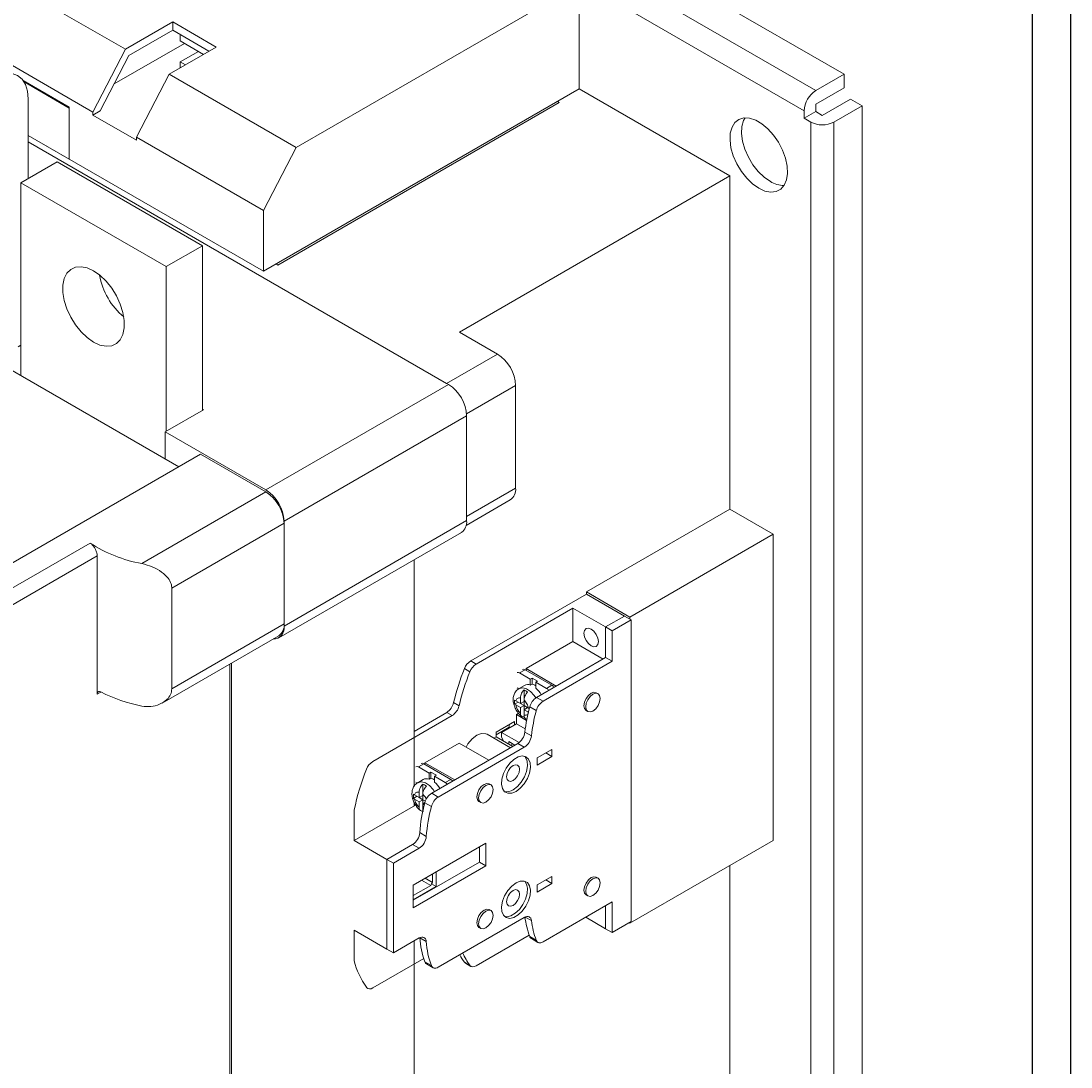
# Model space of a CAD drawing. Header units: millimetres. Extents: x 0 to 1189, y 0 to 841.
# Tile 7 of 10: x 984 to 1189, y 157 to 361. Entities that reach past the tile are written whole.
import ezdxf

# ---------------------------------------------------------------- set-up
doc = ezdxf.new("R2010")
doc.units = ezdxf.units.MM
doc.layers.add('FORMATO', color=7, linetype='Continuous')
doc.styles.add('SLDTEXTSTYLE1', font='TXT', dxfattribs={"width": 0.605})
doc.styles.add('SLDTEXTSTYLE2', font='TXT', dxfattribs={"width": 0.569583})

# ---------------------------------------------------------------- blocks, each defined once
blk = doc.blocks.new('SW_NOTE_0')
at = {"color": 0, "linetype": 'Continuous', "lineweight": 0, "attachment_point": 1, "rotation": 90}
for s, insert, char_height, style in [('Sujeito a alteração sem aviso prévio. As informações contidas são valores de referência.                                                           Los valores demostrados pueden ser cambiados sin aviso previo. La información és de referencia solamente.', (-1.71, 0), 1.32292, 'SLDTEXTSTYLE2'), ('The values shown are subject to change without prior notice. The information is for reference only.', (0.06, 0), 1.3229, 'SLDTEXTSTYLE1')]:
    blk.add_mtext(s, dxfattribs=dict(at, insert=insert, char_height=char_height, style=style))

msp = doc.modelspace()

# ---------------------------------------------------------------- linework, layer by layer
at = {"color": 7, "linetype": 'Continuous', "lineweight": 15}
for p, q in [((1144.78, 350.28), (950.33, 462.54)), ((1139.27, 347.1), (944.81, 459.35)), ((1137, 343.18), (942.55, 455.43)), ((964.47, 378.45), (1004.78, 355.18)), ((1038.01, 335.99), (1093.16, 367.83)), ((1093.16, 367.83), (1093.16, 347.42)), ((998.41, 342.93), (958.11, 366.2)), ((1004.78, 355.18), (1013.97, 360.49)), ((1013.97, 360.49), (1022.45, 355.59)), ((1013.97, 360.49), (1013.97, 358.85)), ((1013.97, 358.85), (1005.43, 353.92)), ((1013.97, 358.85), (1021.04, 354.77)), ((1002.55, 348.39), (1016.26, 356.3)), ((1015.45, 356.77), (1015.45, 358)), ((1019.98, 354.16), (1015.45, 356.77)), ((998.41, 342.93), (1004.78, 355.18)), ((1022.45, 355.59), (1013.26, 350.28)), ((1015.45, 352.69), (1018.99, 354.73)), ((1005.43, 353.92), (999.83, 343.14)), ((1015.45, 352.69), (1016.44, 352.12)), ((1015.45, 351.55), (1015.45, 352.69)), ((1006.9, 338.03), (1013.26, 350.28)), ((1013.26, 350.28), (1038.01, 335.99)), ((1139.27, 347.1), (1144.78, 350.28)), ((1144.78, 350.28), (1144.78, 347.67)), ((984.86, 349.04), (993.82, 343.87)), ((985.03, 348.78), (993.82, 343.71)), ((1093.16, 347.42), (1031.65, 311.91)), ((1122.51, 330.48), (1093.16, 347.42)), ((1144.78, 347.67), (1139.27, 344.48)), ((985.82, 329.95), (985.82, 345.48)), ((993.82, 343.87), (993.82, 333.75)), ((1089.27, 344.77), (1034.47, 313.13)), ((1088.92, 344.97), (1089.27, 344.77)), ((1139.27, 344.48), (1139.27, 343.01)), ((1140.54, 342.28), (1146.06, 345.46)), ((1148.32, 344.16), (1142.8, 340.97)), ((1146.06, 345.46), (1148.32, 344.16)), ((1148.32, 117.98), (1148.32, 344.16)), ((999.83, 343.14), (998.41, 342.33)), ((998.41, 342.33), (998.41, 342.93)), ((1006.9, 337.43), (998.41, 342.33)), ((1137, 341.71), (1137, 343.18)), ((1139.27, 343.01), (1137, 341.71)), ((1138.28, 340.97), (1137, 341.71)), ((1139.27, 343.01), (1140.54, 342.28)), ((1138.28, 114.79), (1138.28, 340.97)), ((1142.8, 114.79), (1142.8, 340.97)), ((1031.65, 311.91), (985.82, 338.36)), ((993.82, 333.75), (985.82, 338.36)), ((1031.65, 323.75), (1006.9, 338.03)), ((1006.9, 338.03), (1006.9, 337.43)), ((1067.71, 289.86), (985.82, 337.13)), ((1067.35, 290.07), (985.82, 337.13)), ((1031.65, 323.75), (1038.01, 335.99)), ((984.41, 329.14), (991.48, 333.22)), ((1019.77, 316.89), (991.48, 333.22)), ((1069.83, 300.07), (1122.51, 330.48)), ((1122.51, 265.56), (1122.51, 330.48)), ((984.41, 329.14), (1012.7, 312.81)), ((984.41, 291.59), (984.41, 329.14)), ((1031.65, 311.91), (1031.65, 323.75)), ((1012.7, 312.81), (1019.77, 316.89)), ((1019.77, 284.84), (1019.77, 316.89)), ((1034.47, 313.13), (1034.12, 313.34)), ((1012.7, 312.81), (1012.7, 280.76)), ((1077.25, 295.78), (1069.83, 300.07)), ((983.88, 297.19), (984.41, 297.5)), ((1067.35, 290.07), (1077.25, 295.78)), ((1015.17, 273.83), (980.52, 293.83)), ((1032.14, 269.33), (1067.71, 289.86)), ((1080.79, 269.65), (1080.79, 289.66)), ((1019.94, 284.94), (1012.52, 280.66)), ((1019.77, 285.05), (1019.94, 284.94)), ((1035.68, 263.21), (1071.24, 283.74)), ((1071.24, 263.33), (1071.24, 283.74)), ((1012.52, 280.66), (1012.52, 275.36)), ((1012.52, 280.66), (1032.14, 269.33)), ((1019.41, 276.28), (962.14, 243.22)), ((1032.14, 268.93), (1019.41, 276.28)), ((1007.95, 254.97), (1032.14, 268.93)), ((1071.14, 262.39), (1079.75, 267.36)), ((1094.58, 249.44), (1122.51, 265.56)), ((1130.99, 260.67), (1122.51, 265.56)), ((1013.8, 250.18), (1035.68, 262.81)), ((1035.68, 242.79), (1071.24, 263.33)), ((1035.68, 263.21), (1035.68, 242.79)), ((1035.68, 243.21), (1035.68, 262.81)), ((1034.64, 240.5), (1070.21, 261.04)), ((1103.06, 244.54), (1130.99, 260.67)), ((1130.99, 201.06), (1130.99, 260.67)), ((966.38, 240.77), (997.91, 258.97)), ((999.26, 256.48), (967.79, 238.32)), ((999.26, 229.54), (999.26, 256.48)), ((1060.99, 211.57), (1060.99, 255.72)), ((1013.8, 250.18), (1013.8, 230.58)), ((1094.58, 249.03), (1072.03, 236.02)), ((1094.58, 249.03), (1094.58, 249.44)), ((1094.58, 249.44), (1103.06, 244.54)), ((1102, 244.75), (1094.58, 249.03)), ((1073.09, 235.4), (1091.96, 246.3)), ((1091.96, 239.76), (1091.96, 246.3)), ((1091.96, 246.3), (1098.33, 242.62)), ((1098.33, 242.62), (1102, 244.75)), ((1099.6, 241.89), (1103.28, 244.01)), ((1102, 244.75), (1103.28, 244.01)), ((1103.06, 244.54), (1103.06, 244.13)), ((1103.28, 244.01), (1103.28, 185.22)), ((1013.8, 230.58), (1035.68, 243.21)), ((1099.6, 241.89), (1098.33, 242.62)), ((1098.33, 236.66), (1098.33, 242.62)), ((1099.6, 235.93), (1099.6, 241.89)), ((1011.93, 227.81), (1034.64, 240.92)), ((1082.84, 234.5), (1091.96, 239.76)), ((1091.96, 239.76), (1097.83, 236.38)), ((1025.07, 112.95), (1025.07, 235.4)), ((1025.42, 235.6), (1025.42, 113.98)), ((1073.09, 235.4), (1072.03, 236.02)), ((1084.86, 228.89), (1098.33, 236.66)), ((1086.13, 228.15), (1099.6, 235.93)), ((1099.6, 235.93), (1098.33, 236.66)), ((1071.88, 233.9), (1070.82, 234.52)), ((1082.63, 234.3), (1081.57, 233.68)), ((1081.57, 233.68), (1083.65, 232.48)), ((1087.86, 231.27), (1082.63, 234.3)), ((1082.84, 234.17), (1082.84, 234.5)), ((1082.84, 234.5), (1088.71, 231.11)), ((1082.51, 231.24), (1081.45, 230.62)), ((1083.65, 232.48), (1084.01, 232.68)), ((1083.65, 231.31), (1083.65, 232.48)), ((1084.01, 231.51), (1083.65, 231.31)), ((1084.01, 232.68), (1085.07, 232.07)), ((1084.01, 232.68), (1084.01, 231.51)), ((1085.07, 232.07), (1084.71, 231.87)), ((1084.71, 231.87), (1084.71, 230.69)), ((1084.71, 231.87), (1086.8, 230.66)), ((1086.8, 230.66), (1087.86, 231.27)), ((1081.07, 230.74), (1081.39, 230.56)), ((1082.42, 230.36), (1082.42, 228.36)), ((1096.85, 229.62), (1096.5, 229.82)), ((1068.7, 227.88), (1069.77, 227.27)), ((1080.6, 228.39), (1080.8, 228.25)), ((1080.6, 227.57), (1080.6, 228.39)), ((1081.28, 227.97), (1080.6, 227.57)), ((1080.8, 227.43), (1080.6, 227.57)), ((1080.8, 228.25), (1081.71, 227.72)), ((1081.71, 226.91), (1080.8, 227.43)), ((1081.71, 227.72), (1081.71, 228.77)), ((1082.42, 228.13), (1081.71, 227.72)), ((1081.71, 227.72), (1082.42, 227.31)), ((1081.71, 226.91), (1082.42, 227.31)), ((1082.42, 228.36), (1082.42, 227.31)), ((1082.42, 227.31), (1082.42, 226.5)), ((1082.42, 227.31), (1083.32, 226.79)), ((1086.13, 228.15), (1084.86, 228.89)), ((1052.94, 216.42), (1068.42, 225.36)), ((1067.36, 225.97), (1060.99, 222.29)), ((1068.42, 225.36), (1067.36, 225.97)), ((1081.37, 225.81), (1080.93, 225.56)), ((1080.93, 223.76), (1080.93, 225.56)), ((1082.93, 224.4), (1080.93, 225.56)), ((1081.71, 225.86), (1081.71, 226.91)), ((1083.12, 226.91), (1082.42, 226.5)), ((1083.27, 226.01), (1082.42, 226.5)), ((1082.42, 226.5), (1082.42, 225.45)), ((1082.42, 225.45), (1082.42, 225.09)), ((1083.32, 226.79), (1083.44, 226.72)), ((1083.53, 227.05), (1084.8, 226.32)), ((1094.5, 226.36), (1094.85, 226.15)), ((1076.97, 222.13), (1080.58, 224.21)), ((1079.52, 223.11), (1076.97, 221.64)), ((1078.03, 222.09), (1080.93, 223.76)), ((1079.52, 223.6), (1079.52, 223.11)), ((1079.52, 223.11), (1079.66, 223.03)), ((1080.58, 224.21), (1080.58, 223.56)), ((1082.67, 222.76), (1080.93, 223.76)), ((1079.77, 219.09), (1075.22, 221.72)), ((1076.52, 220.97), (1076.97, 221.23)), ((1076.97, 221.23), (1076.97, 222.13)), ((1080.22, 219.35), (1076.97, 221.23)), ((1078.03, 222.09), (1078.03, 221.19)), ((1081.47, 220.1), (1078.03, 222.09)), ((1078.03, 221.19), (1078.4, 220.4)), ((1082.6, 222.15), (1083.88, 221.41)), ((1063.11, 216.17), (1069.76, 220.01)), ((1064.43, 210.24), (1081.2, 219.92)), ((1065.7, 209.5), (1082.47, 219.18)), ((1069.76, 220.01), (1075.56, 216.66)), ((1079.45, 219.8), (1079.45, 220.29)), ((1080.65, 219.6), (1079.45, 220.29)), ((1080.22, 219.84), (1079.8, 219.6)), ((1082.47, 219.18), (1081.2, 219.92)), ((1087.86, 218.78), (1084.96, 217.11)), ((1084.96, 215.72), (1087.86, 217.39)), ((1084.96, 217.11), (1084.96, 215.72)), ((1087.86, 217.39), (1086.66, 218.09)), ((1087.86, 217.39), (1087.86, 218.78)), ((1062.9, 215.97), (1061.84, 215.35)), ((1061.84, 215.35), (1063.92, 214.15)), ((1068.13, 212.94), (1062.9, 215.97)), ((1063.11, 215.84), (1063.11, 216.17)), ((1063.11, 216.17), (1068.91, 212.82)), ((1062.78, 212.91), (1061.72, 212.29)), ((1063.92, 214.15), (1064.28, 214.35)), ((1063.92, 212.98), (1063.92, 214.15)), ((1064.28, 213.18), (1063.92, 212.98)), ((1064.28, 214.35), (1065.34, 213.74)), ((1064.28, 214.35), (1064.28, 213.18)), ((1065.34, 213.74), (1064.99, 213.54)), ((1064.99, 213.54), (1064.99, 212.37)), ((1064.99, 213.54), (1067.07, 212.33)), ((1067.07, 212.33), (1068.13, 212.94)), ((1061.34, 212.41), (1061.66, 212.23)), ((1062.69, 212.03), (1062.69, 210.03)), ((1075.99, 211.86), (1075.64, 212.06)), ((1060.87, 210.06), (1061.07, 209.92)), ((1060.87, 209.24), (1060.87, 210.06)), ((1061.56, 209.64), (1060.87, 209.24)), ((1061.07, 209.1), (1060.87, 209.24)), ((1061.07, 209.92), (1061.98, 209.39)), ((1061.98, 208.58), (1061.07, 209.1)), ((1061.98, 209.39), (1061.98, 210.44)), ((1062.69, 209.8), (1061.98, 209.39)), ((1061.98, 209.39), (1062.69, 208.98)), ((1061.98, 208.58), (1062.69, 208.98)), ((1062.69, 210.03), (1062.69, 208.98)), ((1062.69, 208.98), (1062.69, 208.17)), ((1062.69, 208.98), (1063.2, 208.69)), ((1065.7, 209.5), (1064.43, 210.24)), ((1049.32, 201.02), (1061.3, 207.94)), ((1049.32, 201.02), (1049.32, 206.98)), ((1060.99, 207.76), (1060.99, 208.5)), ((1061.35, 207.97), (1061.46, 208.03)), ((1061.98, 207.53), (1061.98, 208.58)), ((1063.1, 208.41), (1062.69, 208.17)), ((1063, 207.99), (1062.69, 208.17)), ((1062.69, 208.17), (1062.69, 207.12)), ((1062.69, 207.12), (1062.69, 206.76)), ((1063.1, 208.39), (1064.37, 207.65)), ((1073.64, 208.6), (1073.99, 208.4)), ((1062.11, 202.56), (1063.38, 201.82)), ((1055.69, 197.35), (1049.32, 201.02)), ((1130.99, 201.06), (1103.06, 184.93)), ((1055.69, 197.35), (1060.7, 200.24)), ((1056.96, 196.62), (1061.97, 199.51)), ((1061.97, 199.51), (1060.7, 200.24)), ((1074.99, 200.49), (1060.85, 192.33)), ((1073.72, 196.82), (1073.72, 199.76)), ((1074.99, 196.08), (1074.99, 200.49)), ((1056.96, 196.62), (1055.69, 197.35)), ((1055.69, 197.35), (1055.69, 179.88)), ((1056.96, 179.14), (1056.96, 196.62)), ((1060.85, 189.39), (1073.72, 196.82)), ((1073.72, 196.82), (1074.99, 196.08)), ((1060.85, 187.92), (1074.99, 196.08)), ((1064.6, 194.49), (1064.6, 192.86)), ((1065.3, 194.9), (1065.3, 192.04)), ((1122.51, 141.04), (1122.51, 196.16)), ((1060.85, 192.33), (1060.85, 187.92)), ((1065.3, 192.04), (1064.39, 192.57)), ((1087.86, 194.04), (1084.96, 192.37)), ((1084.96, 190.98), (1087.86, 192.65)), ((1084.96, 190.98), (1084.96, 192.37)), ((1086.66, 193.35), (1087.86, 192.65)), ((1087.86, 194.04), (1087.86, 192.65)), ((1096.85, 193.69), (1096.5, 193.89)), ((1064.24, 192.25), (1060.85, 190.29)), ((1065.3, 192.04), (1060.85, 189.47)), ((1094.5, 190.43), (1094.85, 190.23)), ((1099.6, 189.06), (1086.13, 181.28)), ((1098.33, 188.32), (1098.33, 183.83)), ((1099.6, 183.1), (1099.6, 189.06)), ((1075.99, 187.36), (1075.64, 187.57)), ((1082.47, 186.03), (1065.7, 176.35)), ((1082.56, 185.98), (1082.4, 185.99)), ((1082.56, 186.08), (1082.56, 185.98)), ((1082.56, 185.98), (1082.63, 185.92)), ((1098.33, 183.83), (1094.44, 186.08)), ((1103.28, 185.22), (1099.6, 183.1)), ((1103.06, 184.93), (1102.92, 185.02)), ((1103.06, 185.1), (1103.06, 184.93)), ((1049.32, 177.59), (1049.32, 183.55)), ((1049.32, 183.55), (1055.69, 179.88)), ((1083.43, 182.58), (1073.09, 176.61)), ((1073.64, 184.1), (1073.99, 183.9)), ((1083.53, 182.32), (1084.8, 181.59)), ((1098.33, 183.83), (1099.6, 183.1)), ((1061.97, 182.04), (1056.96, 179.14)), ((1060.99, 134.52), (1060.99, 181.47)), ((1063.38, 181.35), (1062.11, 182.08)), ((1083.86, 181.92), (1085.13, 181.19)), ((1062.87, 178.06), (1052.94, 172.33)), ((1056.96, 179.14), (1055.69, 179.88)), ((1063.1, 177.4), (1064.37, 176.66)), ((1063.43, 176.98), (1064.7, 176.25)), ((1071.88, 176.71), (1070.82, 177.32)), ((1071.03, 177.13), (1072.09, 176.51))]:
    msp.add_line(p, q, dxfattribs=at)
at = {"color": 8, "linetype": 'Continuous', "lineweight": 15}
for p, q in [((1071.23, 284.14), (1080.79, 289.66)), ((1071.24, 264.14), (1080.79, 269.65)), ((999.95, 229.94), (999.26, 229.54)), ((1062.47, 193.27), (1064.24, 192.25)), ((1064.6, 192.86), (1063.18, 193.68)), ((1083.88, 185.42), (1082.66, 186.12))]:
    msp.add_line(p, q, dxfattribs=at)
at = {"color": 7, "linetype": 'Continuous', "lineweight": 15, "flags": 128}
for points in [[(985.82, 345.48), (985.69, 346.99), (985.29, 348.29), (984.63, 349.32), (983.75, 350.05), (982.68, 350.45), (981.46, 350.5), (980.13, 350.2), (978.75, 349.56)], [(1128.17, 328.08), (1126.96, 328.93), (1125.81, 330.04), (1124.77, 331.36), (1123.89, 332.84), (1123.2, 334.39), (1122.75, 335.95), (1122.56, 337.45), (1122.62, 338.81), (1122.95, 339.98), (1123.52, 340.89), (1124.3, 341.5), (1125.27, 341.79), (1126.37, 341.74), (1127.56, 341.36), (1128.77, 340.66), (1129.96, 339.67), (1131.06, 338.45), (1132.03, 337.04), (1132.81, 335.52), (1133.38, 333.95), (1133.71, 332.41), (1133.77, 330.97), (1133.58, 329.7), (1133.13, 328.66), (1132.45, 327.89), (1131.56, 327.44), (1130.52, 327.32), (1129.37, 327.53), (1128.17, 328.08)], [(1125.49, 341.81), (1125.21, 341.28), (1124.89, 340.12), (1124.82, 338.76), (1125.02, 337.26), (1125.47, 335.7), (1126.15, 334.14), (1127.03, 332.67), (1128.07, 331.34), (1129.22, 330.23), (1130.43, 329.38)], [(998.55, 311.99), (999.8, 311.12), (1001, 309.98), (1002.09, 308.63), (1003.02, 307.12), (1003.76, 305.52), (1004.27, 303.9), (1004.53, 302.33), (1004.53, 300.87), (1004.27, 299.61), (1003.76, 298.58), (1003.02, 297.83), (1002.09, 297.4), (1001, 297.3), (999.8, 297.54), (998.55, 298.11), (997.3, 298.98), (996.11, 300.12), (995.02, 301.48), (994.09, 302.99), (993.35, 304.59), (992.84, 306.21), (992.58, 307.78), (992.58, 309.23), (992.84, 310.5), (993.35, 311.53), (994.09, 312.27), (995.02, 312.71), (996.11, 312.8), (997.3, 312.56), (998.55, 311.99)], [(1096.91, 239.77), (1096.8, 239.2), (1096.5, 238.85), (1096.04, 238.76), (1095.5, 238.95), (1094.96, 239.39), (1094.5, 240), (1094.19, 240.71), (1094.08, 241.4), (1094.19, 241.96), (1094.5, 242.31), (1094.96, 242.4), (1095.5, 242.21), (1096.04, 241.78), (1096.5, 241.16), (1096.8, 240.45), (1096.91, 239.77)], [(1096.5, 229.82), (1096.04, 229.91), (1095.5, 229.72), (1094.96, 229.29), (1094.5, 228.67), (1094.19, 227.96), (1094.08, 227.27), (1094.19, 226.71), (1094.5, 226.36), (1094.5, 226.36)], [(1095.85, 226.25), (1095.31, 226.06), (1094.85, 226.15), (1094.54, 226.51), (1094.44, 227.07), (1094.54, 227.76), (1094.85, 228.46), (1095.31, 229.08), (1095.85, 229.52), (1096.39, 229.71), (1096.85, 229.62), (1097.16, 229.26), (1097.26, 228.7), (1097.16, 228.01), (1096.85, 227.31), (1096.39, 226.69), (1095.85, 226.25)], [(1071.12, 219.22), (1071.49, 219.83), (1072.31, 220.81), (1073.22, 221.52), (1074.14, 221.87), (1074.96, 221.83), (1075.22, 221.72)], [(1080.86, 210.58), (1081.69, 211.2), (1082.45, 212.06), (1083.07, 213.08), (1083.49, 214.17), (1083.68, 215.23), (1083.62, 216.16), (1083.31, 216.89), (1082.78, 217.35), (1082.09, 217.49), (1081.28, 217.32), (1080.44, 216.83), (1079.63, 216.08), (1078.94, 215.13), (1078.41, 214.06), (1078.1, 212.98), (1078.04, 211.97), (1078.23, 211.13), (1078.65, 210.53), (1079.27, 210.22), (1080.03, 210.24), (1080.86, 210.58)], [(1080.29, 210.9), (1081.13, 211.53), (1081.89, 212.39), (1082.51, 213.41), (1082.93, 214.5), (1083.11, 215.55), (1083.05, 216.49), (1082.74, 217.22), (1082.56, 217.43)], [(1080.29, 215.62), (1079.81, 215.23), (1079.4, 214.68), (1079.13, 214.05), (1079.04, 213.44), (1079.13, 212.94), (1079.4, 212.63), (1079.81, 212.55), (1080.29, 212.72), (1080.78, 213.1), (1081.18, 213.65), (1081.46, 214.28), (1081.55, 214.9), (1081.46, 215.4), (1081.18, 215.71), (1080.78, 215.79), (1080.29, 215.62)], [(1079.31, 214.5), (1079.42, 214.68), (1079.52, 214.86)], [(1075.64, 212.06), (1075.18, 212.15), (1074.64, 211.96), (1074.1, 211.53), (1073.64, 210.91), (1073.33, 210.2), (1073.22, 209.52), (1073.33, 208.95), (1073.64, 208.6), (1073.64, 208.6)], [(1074.99, 208.49), (1074.45, 208.31), (1073.99, 208.4), (1073.68, 208.75), (1073.58, 209.31), (1073.68, 210), (1073.99, 210.71), (1074.45, 211.32), (1074.99, 211.76), (1075.53, 211.95), (1075.99, 211.86), (1076.3, 211.51), (1076.41, 210.94), (1076.3, 210.26), (1075.99, 209.55), (1075.53, 208.93), (1074.99, 208.49)], [(1080.86, 192.78), (1080.03, 192.15), (1079.27, 191.29), (1078.65, 190.27), (1078.23, 189.18), (1078.04, 188.13), (1078.1, 187.19), (1078.41, 186.46), (1078.94, 186), (1079.63, 185.86), (1080.44, 186.04), (1081.28, 186.52), (1082.09, 187.28), (1082.78, 188.23), (1083.31, 189.29), (1083.62, 190.37), (1083.68, 191.38), (1083.49, 192.22), (1083.07, 192.82), (1082.45, 193.13), (1081.69, 193.11), (1080.86, 192.78)], [(1078.6, 186.24), (1079.07, 186.18), (1079.87, 186.36), (1080.72, 186.85), (1081.52, 187.6), (1082.22, 188.55), (1082.74, 189.62), (1083.05, 190.7), (1083.11, 191.71), (1082.93, 192.55), (1082.56, 193.1)], [(1095.5, 193.79), (1094.96, 193.36), (1094.5, 192.74), (1094.19, 192.03), (1094.08, 191.35), (1094.19, 190.78), (1094.5, 190.43), (1094.5, 190.43)], [(1095.85, 193.59), (1096.39, 193.78), (1096.85, 193.69), (1097.16, 193.34), (1097.26, 192.77), (1097.16, 192.09), (1096.85, 191.38), (1096.39, 190.76), (1095.85, 190.32), (1095.31, 190.14), (1094.85, 190.23), (1094.54, 190.58), (1094.44, 191.14), (1094.54, 191.83), (1094.85, 192.54), (1095.31, 193.15), (1095.85, 193.59)], [(1096.5, 193.89), (1096.04, 193.98), (1095.5, 193.79)], [(1080.29, 188.38), (1079.81, 188.22), (1079.4, 188.29), (1079.13, 188.61), (1079.04, 189.11), (1079.13, 189.72), (1079.4, 190.35), (1079.81, 190.9), (1080.29, 191.29), (1080.78, 191.46), (1081.18, 191.38), (1081.46, 191.06), (1081.55, 190.56), (1081.46, 189.95), (1081.18, 189.32), (1080.78, 188.77), (1080.29, 188.38)], [(1079.31, 190.16), (1079.42, 190.34), (1079.52, 190.53)], [(1074.64, 187.47), (1074.1, 187.03), (1073.64, 186.41), (1073.33, 185.71), (1073.22, 185.02), (1073.33, 184.46), (1073.64, 184.1), (1073.64, 184.1)], [(1074.99, 187.26), (1075.53, 187.45), (1075.99, 187.36), (1076.3, 187.01), (1076.41, 186.45), (1076.3, 185.76), (1075.99, 185.05), (1075.53, 184.44), (1074.99, 184), (1074.45, 183.81), (1073.99, 183.9), (1073.68, 184.25), (1073.58, 184.81), (1073.68, 185.5), (1073.99, 186.21), (1074.45, 186.83), (1074.99, 187.26)], [(1075.64, 187.57), (1075.18, 187.66), (1074.64, 187.47)], [(1083.88, 185.42), (1083.82, 185.67), (1083.72, 185.89), (1083.58, 186.05), (1083.41, 186.16), (1083.2, 186.22), (1082.97, 186.21), (1082.73, 186.15), (1082.47, 186.03)], [(1063.38, 181.35), (1063.34, 181.62), (1063.24, 181.85), (1063.11, 182.03), (1062.93, 182.16), (1062.72, 182.22), (1062.49, 182.22), (1062.23, 182.16), (1061.97, 182.04)], [(1086.13, 181.28), (1085.92, 181.18), (1085.71, 181.11), (1085.51, 181.09), (1085.32, 181.11), (1085.15, 181.17), (1085.01, 181.27), (1084.89, 181.41), (1084.8, 181.59)], [(1065.7, 176.35), (1065.49, 176.24), (1065.27, 176.18), (1065.07, 176.16), (1064.89, 176.18), (1064.72, 176.24), (1064.58, 176.34), (1064.46, 176.48), (1064.37, 176.66)], [(1070.82, 177.32), (1070.92, 177.21), (1071.03, 177.13)]]:
    msp.add_lwpolyline(points, dxfattribs=at)
at = {"color": 8, "linetype": 'Continuous', "lineweight": 15, "flags": 128}
for points in [[(1081.45, 230.62), (1081.52, 230.66), (1082.17, 230.78), (1082.93, 230.56), (1083.7, 230.04), (1084.42, 229.26), (1084.73, 228.81)], [(1061.72, 212.3), (1061.79, 212.33), (1062.44, 212.45), (1063.2, 212.23), (1063.98, 211.71), (1064.69, 210.93), (1064.96, 210.54)]]:
    msp.add_lwpolyline(points, dxfattribs=at)
at = {"color": 7, "linetype": 'Continuous', "lineweight": 15}
for centre, radius, start, end in [((1141.92, 342.95), 4.92, 122.6053, 177.3946), ((1140.54, 345.34), 4.92, 242.6096, 297.3905), ((1133.02, 333.4), 4.78, 237.2014, 271.0243), ((1013.16, 313.48), 13.62, 189.7378, 230.2568), ((1073.11, 289.31), 7.68, 2.6058, 57.3942), ((1063.57, 283.39), 7.68, 2.6057, 57.3943), ((1028, 262.86), 7.68, 2.6057, 57.3943), ((1028, 262.46), 7.68, 2.6055, 57.3945), ((1078.28, 269.41), 2.52, 305.7307, 5.5815), ((1068.84, 263.03), 2.42, 304.3927, 6.9195), ((1012.86, 281.9), 27.38, 236.8939, 259.6644), ((1033.56, 242.43), 2.15, 269.1665, 9.7564), ((1033.23, 242.94), 2.46, 305.0148, 6.2974), ((1073.68, 233.44), 3.06, 122.6103, 159.3427), ((1074.74, 232.82), 3.06, 122.6103, 159.3427), ((1115.85, 216.54), 48.49, 158.234, 166.4662), ((1116.91, 215.92), 48.49, 158.234, 166.4662), ((1081.27, 233.27), 0.503, 54.3854, 114.3037), ((1082.33, 233.89), 0.503, 54.3854, 114.3037), ((1083.16, 229.98), 1.42, 69.6628, 117.4241), ((1083.13, 228.82), 2.83, 55.9057, 71.8961), ((1087.12, 230.09), 1.4, 33.9532, 58.253), ((1013.53, 256.29), 29.61, 242.7821, 259.1424), ((1081.25, 227.52), 3.07, 52.3559, 67.6494), ((1081.29, 226.71), 5.25, 31.0533, 49.267), ((1086.06, 229.47), 1.4, 33.9532, 58.253), ((1065.66, 228.6), 3.13, 302.9191, 346.8021), ((1066.72, 227.99), 3.13, 302.9191, 346.8021), ((1086.56, 226.26), 3.13, 122.8908, 165.4251), ((1087.83, 225.53), 3.13, 122.8908, 165.4251), ((1114.55, 218.64), 32.14, 164.8381, 173.7399), ((1115.82, 217.91), 32.14, 164.8381, 173.7399), ((1079.51, 222.54), 3.12, 302.8636, 352.8276), ((1080.78, 221.8), 3.12, 302.8636, 352.8276), ((1095.94, 197.22), 47.62, 158.1793, 168.1672), ((1054.59, 213.84), 3.06, 122.6115, 159.342), ((1061.55, 214.94), 0.503, 54.3811, 114.3052), ((1062.61, 215.56), 0.503, 54.3811, 114.3052), ((1063.43, 211.65), 1.42, 69.6628, 117.4241), ((1063.4, 210.49), 2.83, 55.9113, 71.8904), ((1067.44, 211.8), 1.33, 36.2847, 58.6995), ((1061.52, 209.19), 3.07, 52.3559, 67.6494), ((1061.57, 208.4), 5.24, 31.7833, 49.2818), ((1066.38, 211.19), 1.33, 36.2847, 58.6995), ((1079.09, 212.61), 2.09, 256.5148, 305.2676), ((1066.13, 207.61), 3.13, 122.8946, 165.5829), ((1067.4, 206.87), 3.13, 122.8946, 165.5829), ((1062.63, 208.93), 1.48, 208.9525, 237.6406), ((1093.2, 200.28), 31.18, 164.9325, 175.8169), ((1094.48, 199.55), 31.18, 164.9325, 175.8169), ((1059.02, 202.85), 3.11, 302.7909, 354.5097), ((1060.29, 202.12), 3.11, 302.7909, 354.5097), ((1098.39, 187.95), 15.89, 186.4801, 200.728), ((1099.67, 187.21), 15.89, 186.4801, 200.728), ((1084.26, 182.58), 0.773, 199.3851, 238.7573), ((1078.71, 183.14), 16.63, 183.6266, 200.19), ((1079.98, 182.4), 16.63, 183.6266, 200.19), ((1081.72, 185.29), 13.5, 208.8804, 216.1686), ((1083.2, 184.95), 14, 204.6732, 216.0485), ((1064.38, 181.45), 15.54, 194.3657, 215.4812), ((1063.83, 177.65), 0.775, 198.9968, 238.7118), ((1072.53, 177.3), 0.884, 221.8426, 309.0901), ((1052.38, 173.01), 0.884, 221.843, 309.0898)]:
    msp.add_arc(centre, radius, start, end, dxfattribs=at)
for major_axis, ratio, start_param, end_param in [((-0.354, 0.612), 0.577335, 3.141552, 3.92695), ((0.707, 0), 0.577382, 5.497787, 6.283185)]:
    msp.add_ellipse((1063.89, 192.86), major_axis=major_axis, ratio=ratio, start_param=start_param, end_param=end_param, dxfattribs=at)
for points, knots in [([(999.26, 256.48), (999.24, 256.67), (999.21, 257.06), (998.97, 257.69), (998.62, 258.27), (998.24, 258.71), (998, 258.89), (997.91, 258.97)], [0, 0, 0, 0, 0.2145185, 0.4290385, 0.6434856, 0.8576513, 1, 1, 1, 1]), ([(1007.95, 254.97), (1008.63, 254.78), (1009.98, 254.42), (1011.78, 253.4), (1013.05, 252.25), (1013.71, 251.14), (1013.77, 250.46), (1013.8, 250.18)], [0, 0, 0, 0, 0.248319, 0.49623, 0.710246, 0.879585, 1, 1, 1, 1]), ([(999.26, 229.54), (999.27, 229.62), (999.28, 229.8), (999.41, 229.97), (999.59, 230.05), (999.79, 230.04), (999.93, 229.98), (999.98, 229.95)], [0, 0, 0, 0, 0.214648, 0.4293, 0.643939, 0.858499, 1, 1, 1, 1]), ([(1013.8, 230.58), (1013.75, 230.2), (1013.64, 229.43), (1012.8, 228.34), (1011.47, 227.48), (1009.74, 227), (1008.53, 227.14), (1007.95, 227.2)], [0, 0, 0, 0, 0.1655457, 0.3303029, 0.5560322, 0.7848849, 1, 1, 1, 1]), ([(1081.47, 230.6), (1081.38, 230.56), (1081.03, 230.4), (1080.62, 229.85), (1080.34, 229.11), (1080.29, 228.42), (1080.37, 227.8), (1080.54, 227.14), (1080.77, 226.7), (1080.9, 226.44)], [0, 0, 0, 0, 0.062459, 0.251548, 0.42603, 0.58271, 0.69949, 0.823843, 1, 1, 1, 1]), ([(1081.71, 228.77), (1081.72, 228.92), (1081.75, 229.23), (1081.94, 229.73), (1082.18, 230.11), (1082.35, 230.29), (1082.42, 230.36)], [0, 0, 0, 0, 0.291579, 0.5756614, 0.8502312, 1, 1, 1, 1]), ([(1083.12, 229.95), (1083.01, 229.83), (1082.8, 229.58), (1082.56, 229.13), (1082.43, 228.7), (1082.42, 228.46), (1082.42, 228.36)], [0, 0, 0, 0, 0.269158, 0.538246, 0.809452, 1, 1, 1, 1]), ([(1080.8, 228.25), (1080.84, 228.34), (1080.92, 228.54), (1081.13, 228.73), (1081.39, 228.82), (1081.61, 228.79), (1081.71, 228.77)], [0, 0, 0, 0, 0.2458547, 0.4999948, 0.754135, 1, 1, 1, 1]), ([(1081.71, 225.86), (1081.61, 225.96), (1081.39, 226.17), (1081.13, 226.57), (1080.92, 227), (1080.84, 227.29), (1080.8, 227.43)], [0, 0, 0, 0, 0.2458632, 0.5000015, 0.7541398, 1, 1, 1, 1]), ([(1082.42, 228.36), (1082.52, 228.26), (1082.73, 228.05), (1083, 227.65), (1083.21, 227.22), (1083.28, 226.93), (1083.32, 226.79)], [0, 0, 0, 0, 0.2458635, 0.5000021, 0.7541407, 1, 1, 1, 1]), ([(1080.9, 226.44), (1081.1, 226.15), (1081.37, 225.74), (1081.76, 225.35), (1081.92, 225.24), (1081.97, 225.2)], [0, 0, 0, 0, 0.632594, 0.881867, 1, 1, 1, 1]), ([(1082.42, 225.09), (1082.31, 225.09), (1082.09, 225.08), (1081.86, 225.26), (1081.73, 225.54), (1081.71, 225.77), (1081.71, 225.86)], [0, 0, 0, 0, 0.269159, 0.538243, 0.809451, 1, 1, 1, 1]), ([(1083.32, 225.97), (1083.28, 225.88), (1083.21, 225.68), (1083, 225.49), (1082.73, 225.4), (1082.52, 225.43), (1082.42, 225.45)], [0, 0, 0, 0, 0.245865, 0.500002, 0.754138, 1, 1, 1, 1]), ([(1082.42, 225.45), (1082.43, 225.31), (1082.46, 225.04), (1082.61, 224.79), (1082.76, 224.74), (1082.81, 224.73)], [0, 0, 0, 0, 0.404999, 0.799596, 1, 1, 1, 1]), ([(1061.74, 212.27), (1061.65, 212.23), (1061.3, 212.07), (1060.89, 211.52), (1060.62, 210.78), (1060.57, 210.09), (1060.64, 209.47), (1060.81, 208.81), (1061.04, 208.37), (1061.17, 208.11)], [0, 0, 0, 0, 0.062459, 0.251551, 0.426032, 0.582713, 0.69949, 0.823843, 1, 1, 1, 1]), ([(1061.98, 210.44), (1061.99, 210.6), (1062.02, 210.9), (1062.21, 211.4), (1062.45, 211.78), (1062.63, 211.96), (1062.69, 212.03)], [0, 0, 0, 0, 0.291573, 0.575657, 0.85023, 1, 1, 1, 1]), ([(1063.39, 211.62), (1063.29, 211.5), (1063.07, 211.25), (1062.83, 210.8), (1062.71, 210.37), (1062.69, 210.13), (1062.69, 210.03)], [0, 0, 0, 0, 0.269162, 0.538245, 0.809451, 1, 1, 1, 1]), ([(1061.07, 209.92), (1061.11, 210.01), (1061.19, 210.21), (1061.4, 210.4), (1061.67, 210.49), (1061.88, 210.46), (1061.98, 210.44)], [0, 0, 0, 0, 0.2458602, 0.4999985, 0.7541368, 1, 1, 1, 1]), ([(1061.98, 207.53), (1061.88, 207.63), (1061.67, 207.84), (1061.4, 208.24), (1061.19, 208.67), (1061.11, 208.96), (1061.07, 209.1)], [0, 0, 0, 0, 0.245865, 0.5, 0.754146, 1, 1, 1, 1]), ([(1061.17, 208.11), (1061.37, 207.82), (1061.64, 207.41), (1062.03, 207.02), (1062.19, 206.91), (1062.24, 206.87)], [0, 0, 0, 0, 0.632592, 0.881864, 1, 1, 1, 1]), ([(1062.69, 206.76), (1062.58, 206.76), (1062.36, 206.75), (1062.13, 206.94), (1062, 207.21), (1061.99, 207.44), (1061.98, 207.53)], [0, 0, 0, 0, 0.26916, 0.538241, 0.809452, 1, 1, 1, 1]), ([(1062.69, 207.12), (1062.69, 206.97), (1062.7, 206.79), (1062.78, 206.69), (1062.79, 206.67)], [0, 0, 0, 0, 0.8411844, 1, 1, 1, 1])]:
    msp.add_open_spline(points, degree=3, knots=knots, dxfattribs=at)
at = {"color": 8, "linetype": 'Continuous', "lineweight": 15}
msp.add_open_spline([(1062.69, 210.03), (1062.79, 209.93), (1063, 209.72), (1063.24, 209.38), (1063.34, 209.15), (1063.38, 209.07)], degree=3, knots=[0, 0, 0, 0, 0.380771, 0.774358, 1, 1, 1, 1], dxfattribs=at)
at = {"layer": 'FORMATO'}
for p, q in [((1189, 0), (1189, 841)), ((1181.52, 5), (1181.52, 831))]:
    msp.add_line(p, q, dxfattribs=at)

# ---------------------------------------------------------------- block references
at = {"color": 7, "linetype": 'Continuous', "lineweight": 0}
msp.add_blockref('SW_NOTE_0', (1185.45, 14.3), dxfattribs=at)

doc.saveas('drawing.dxf')
